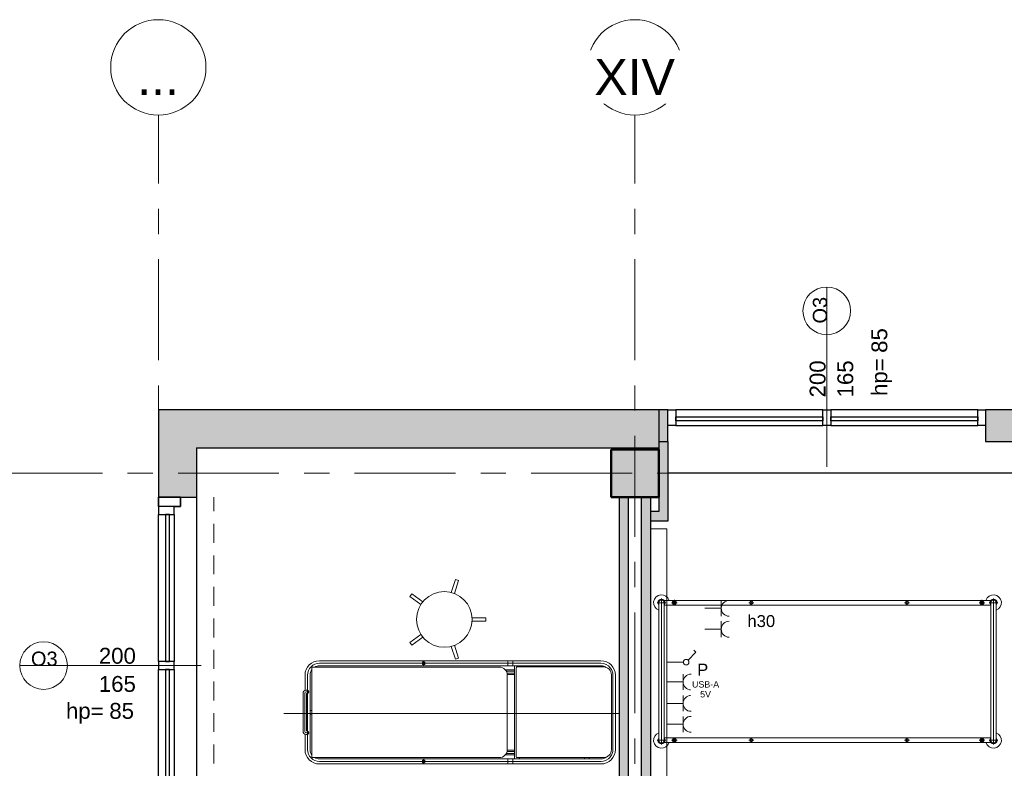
# Model space of a CAD drawing. Header units: centimetres. Extents: x 101 to 4622, y -1383 to 1498.
# Tile 29 of 68: x 1650 to 2270, y 1027 to 1498. Entities that reach past the tile are written whole.
import ezdxf

# ---------------------------------------------------------------- set-up
doc = ezdxf.new("R2010")
doc.units = ezdxf.units.CM
doc.linetypes.add('Oś', pattern=[111.125, 63.5, -15.875, 15.875, -15.875])
doc.linetypes.add('Ponad', pattern=[19.844, 11.9065, -7.9375])
for name, color, linetype, lineweight in [('A-ANNO-NOTE', 131, 'Continuous', 18), ('A-FLOR-OVHD', 1, 'Ponad', 18), ('A-GLAZ', 151, 'Continuous', 25), ('A-GLAZ-IDEN', 152, 'Continuous', 18), ('A-WALL', 113, 'Continuous', 25), ('A-WALL-PATT', 111, 'Continuous', 25), ('I-FURN', 30, 'Continuous', 18), ('Q-SPCQ', 91, 'Continuous', 18), ('S-COLS', 52, 'Continuous', 25), ('S-GRID', 1, 'Continuous', 18), ('S-GRID-IDEN', 1, 'Continuous', 18)]:
    doc.layers.add(name, color=color, linetype=linetype, lineweight=lineweight)
doc.styles.add('Arial', font='arial.ttf', dxfattribs={"height": 4})
doc.styles.add('Arial_1', font='arial.ttf', dxfattribs={"height": 7.5})
doc.styles.add('Arial_10', font='arial.ttf', dxfattribs={"height": 0.2})
doc.styles.add('Arial_11', font='arial.ttf', dxfattribs={"height": 9})
doc.styles.add('Arial_3', font='arial.ttf', dxfattribs={"height": 22.5})
doc.styles.add('Arial_5', font='arial.ttf', dxfattribs={"height": 10})

# ---------------------------------------------------------------- blocks, each defined once
blk = doc.blocks.new('M_Concrete-Square-Column - 300 x 300mm-1161001-4_piętro II PT - projektowany - PPOŻ B')
at = {"layer": 'S-COLS', "lineweight": 18}
blk.add_hatch(color=254, dxfattribs=at).paths.add_polyline_path([(15, 15), (-15, 15), (-15, -15), (15, -15)], flags=0)
at = {"layer": 'S-COLS', "lineweight": 50}
for p, q in [((15, 15), (-15, 15)), ((-15, 15), (-15, -15)), ((15, -15), (15, 15)), ((-15, -15), (15, -15))]:
    blk.add_line(p, q, dxfattribs=at)
blk = doc.blocks.new('łóżko 195x90 typ FAMED _102039_ - łóżko 195x90 typ FAMED _102039_-1233017-4_piętro II PT - projektowany - PPOŻ B')
at = {"layer": 'I-FURN'}
for p, q in [((-43.25, 101.53), (-43.25, 106.98)), ((-43.25, 105.95), (43.25, 105.95)), ((43.25, 101.53), (43.25, 106.98)), ((45.97, 104.25), (-45.98, 104.25)), ((-44.75, -103.1), (-44.75, 102.61)), ((-43.25, 102.55), (43.25, 102.55)), ((-41.75, 102.55), (-41.75, -103.1)), ((41.75, 102.61), (41.75, -103.05)), ((44.75, -103.1), (44.75, 102.61)), ((-45, 96.93), (-41.5, 96.93)), ((-43.25, 95.18), (-43.25, 98.68)), ((45, 96.93), (41.5, 96.93)), ((43.25, 95.18), (43.25, 98.68)), ((-44.75, 49.81), (-41.75, 49.81)), ((-43.25, 48.31), (-43.25, 51.31)), ((44.75, 49.81), (41.75, 49.81)), ((43.25, 48.31), (43.25, 51.31)), ((-44.75, -48.19), (-41.75, -48.19)), ((-43.25, -49.69), (-43.25, -46.69)), ((44.75, -48.19), (41.75, -48.19)), ((43.25, -49.69), (43.25, -46.69)), ((-45, -96.6), (-41.5, -96.6)), ((-43.25, -94.85), (-43.25, -98.35)), ((45, -96.6), (41.5, -96.6)), ((43.25, -94.85), (43.25, -98.35)), ((-45.98, -104.75), (45.97, -104.75)), ((-43.25, -102.02), (-43.25, -107.47)), ((-43.25, -103.05), (43.25, -103.05)), ((43.25, -102.02), (43.25, -107.47)), ((-43.25, -106.45), (43.25, -106.45))]:
    blk.add_line(p, q, dxfattribs=at)
for centre, radius in [((-43.25, 96.93), 1.25), ((-43.25, 96.93), 0.8), ((43.25, 96.93), 1.25), ((43.25, 96.93), 0.8), ((-43.25, 49.81), 1), ((43.25, 49.81), 1), ((-43.25, -48.19), 1), ((43.25, -48.19), 1), ((-43.25, -96.6), 1.25), ((-43.25, -96.6), 0.8), ((43.25, -96.6), 1.25), ((43.25, -96.6), 0.8)]:
    blk.add_circle(centre, radius, dxfattribs=at)
for centre, radius, start, end in [((-43.25, 104.25), 5, 19.87687, 252.5424), ((-43.25, 104.25), 2.23, 49.8221, 310.1779), ((-43.25, 104.25), 1.93, 62.02067, 297.97933), ((-43.25, 104.25), 1.7, 90, 270), ((43.25, 104.25), 5, 287.4576, 160.12313), ((43.25, 104.25), 2.23, 229.8221, 130.1779), ((43.25, 104.25), 1.93, 242.02067, 117.97933), ((43.25, 104.25), 1.7, 270, 90), ((-43.25, -104.75), 5, 107.4576, 340.12313), ((-43.25, -104.75), 2.23, 47.61126, 310.1779), ((-43.25, -104.75), 1.93, 62.02067, 297.97933), ((-43.25, -104.75), 1.7, 90, 270), ((43.25, -104.75), 5, 199.87687, 72.5424), ((43.25, -104.75), 2.23, 229.8221, 130.1779), ((43.25, -104.75), 1.93, 242.02067, 117.97933), ((43.25, -104.75), 1.7, 270, 90)]:
    blk.add_arc(centre, radius, start, end, dxfattribs=at)
blk = doc.blocks.new('stół zabiegowy SZ-02 198x65 - stół zabiegowy SZ-02 198x65-V2-4_piętro II PT - projektowany - PPOŻ B')
at = {"layer": 'Q-SPCQ'}
for p, q in [((74.99, 33.26), (-102.21, 33.26)), ((74.99, 31.66), (-102.21, 31.66)), ((-36.68, 33.06), (-36.68, 30.26)), ((16.4, 33.26), (16.4, 30.06)), ((19.59, 33.26), (19.59, 30.06)), ((-107, -27.24), (-107, 28.76)), ((11.01, 29.26), (-106.5, 29.26)), ((-102.21, 30.06), (74.99, 30.06)), ((20.59, 27.56), (14.77, 27.56)), ((20.59, 26.76), (15.34, 26.76)), ((15.89, 25.36), (20.59, 25.36)), ((20.59, -28.54), (20.59, 30.06)), ((21.58, 28.85), (21.58, -27.24)), ((76.59, 29.35), (22.08, 29.35)), ((23.59, 30.06), (23.59, 29.35)), ((64.59, 30.06), (64.59, 29.35)), ((67.59, 29.35), (67.59, 30.06)), ((-111.31, 24.16), (-111.31, 14.62)), ((-109.71, 24.16), (-109.71, 0.76)), ((-108.11, 24.16), (-108.11, -22.64)), ((16, 24.56), (20.59, 24.56)), ((16.01, -22.74), (16.01, 24.26)), ((81.59, -22.74), (81.59, 24.35)), ((82.49, 24.16), (82.49, -22.64)), ((84.09, 24.16), (84.09, -22.64)), ((-112.56, -11.24), (-112.56, 12.76)), ((-111.46, 12.66), (-111.46, -11.14)), ((-110.56, 14.76), (-109.71, 14.76)), ((-110.46, 13.66), (-109.11, 13.66)), ((-110.16, 12.56), (-109.71, 12.56)), ((-110.36, -10.84), (-110.36, 12.36)), ((-124.56, 0), (86.35, 0)), ((-109.71, 0.76), (-109.71, -22.64)), ((-108.11, 2.01), (-107, 2.01)), ((-108.11, -0.49), (-107, -0.49)), ((-110.46, -12.14), (-109.11, -12.14)), ((-110.16, -11.04), (-109.71, -11.04)), ((-111.31, -22.64), (-111.31, -13.09)), ((-110.56, -13.24), (-109.71, -13.24)), ((15.89, -23.84), (20.59, -23.84)), ((16, -23.04), (20.59, -23.04)), ((-106.5, -27.74), (11.01, -27.74)), ((-102.21, -28.54), (74.99, -28.54)), ((74.99, -30.14), (-102.21, -30.14)), ((-36.68, -31.54), (-36.68, -28.74)), ((20.59, -26.04), (14.77, -26.04)), ((20.59, -25.24), (15.34, -25.24)), ((16.4, -31.74), (16.4, -28.54)), ((19.59, -31.74), (19.59, -28.54)), ((22.08, -27.74), (76.59, -27.74)), ((23.59, -28.54), (23.59, -27.82)), ((64.59, -28.54), (64.59, -27.82)), ((67.59, -27.82), (67.59, -28.54)), ((74.99, -31.74), (-102.21, -31.74))]:
    blk.add_line(p, q, dxfattribs=at)
for centre, radius in [((-36.68, 31.66), 0.999), ((-36.68, 31.66), 0.727), ((-36.68, -30.14), 0.999), ((-36.68, -30.14), 0.727)]:
    blk.add_circle(centre, radius, dxfattribs=at)
for centre, radius, start, end in [((-102.21, 24.16), 9.1, 90, 180), ((-102.21, 24.16), 7.5, 90, 180), ((74.99, 24.16), 9.1, 0, 90), ((74.99, 24.16), 7.5, 38.98915, 90), ((-102.21, 24.16), 5.9, 144.33019, 180), ((-106.5, 28.76), 0.5, 90, 180), ((-102.21, 24.16), 5.9, 90, 120.18467), ((11.01, 24.26), 5, 360, 90), ((22.08, 28.85), 0.5, 90, 180), ((74.99, 24.16), 5.9, 55.77749, 90), ((76.59, 24.35), 5, 360, 90), ((74.99, 24.16), 7.5, 0, 38.75168), ((-110.56, 12.76), 2, 90, 180), ((-110.46, 12.66), 1, 90, 180), ((-110.16, 12.36), 0.2, 90, 180), ((-109.95, 13.66), 1.13, 282.58342, 77.41658), ((-110.56, -11.24), 2, 174.26083, 270), ((-110.46, -11.14), 1, 180, 270), ((-109.95, -12.14), 1.13, 282.58342, 77.41658), ((-102.21, -22.64), 9.1, 180, 270), ((-102.21, -22.64), 7.5, 180, 270), ((-102.21, -22.64), 5.9, 180, 215.66981), ((11.01, -22.74), 5, 270, 0), ((74.99, -22.64), 9.1, 270, 0), ((76.59, -22.74), 5, 270, 360), ((74.99, -22.64), 7.5, 321.24832, 0), ((-106.5, -27.24), 0.5, 180, 270), ((-102.21, -22.64), 5.9, 239.81533, 270), ((22.08, -27.24), 0.5, 180, 270), ((74.99, -22.64), 7.5, 270, 321.01085), ((74.99, -22.64), 5.9, 270, 304.22251)]:
    blk.add_arc(centre, radius, start, end, dxfattribs=at)
blk = doc.blocks.new('stołek obrotowy WG-03 śr_32cm - stołek obrotowy WG-03 śr_32cm-850736-4_piętro II PT - projektowany - PPOŻ B')
at = {"layer": 'Q-SPCQ'}
for p, q in [((-1, 26.05), (-1.11, 17.46)), ((1, 26.05), (-1, 26.05)), ((1.11, 17.46), (1, 26.05)), ((-24.46, 9), (-25.08, 7.1)), ((-25.08, 7.1), (-16.95, 4.34)), ((-16.27, 6.45), (-24.46, 9)), ((24.46, 9), (16.27, 6.45)), ((16.95, 4.34), (25.08, 7.1)), ((25.08, 7.1), (24.46, 9)), ((-11.16, -13.48), (-16.12, -20.48)), ((-14.5, -21.66), (-9.37, -14.78)), ((9.37, -14.78), (14.5, -21.66)), ((16.12, -20.48), (11.16, -13.48)), ((-16.12, -20.48), (-14.5, -21.66)), ((14.5, -21.66), (16.12, -20.48))]:
    blk.add_line(p, q, dxfattribs=at)
blk.add_circle((0, 0), 17.5, dxfattribs=at)
blk = doc.blocks.new('Aluminum_Exterior_Window_-_Double - 200 x 165 cm-1494223-4_piętro II PT - projektowany - PPOŻ B')
at = {"layer": 'A-GLAZ'}
for p, q in [((-137.16, -12.66), (-132.16, -12.66)), ((-137.16, -22.66), (-137.16, -12.66)), ((-132.16, -12.66), (-132.16, -22.66)), ((-39.66, -12.66), (-132.16, -12.66)), ((-132.16, -15.67), (-39.66, -15.67)), ((-132.16, -18.21), (-132.16, -15.67)), ((-39.66, -18.21), (-132.16, -18.21)), ((-39.66, -12.66), (-34.66, -12.66)), ((-39.66, -22.66), (-39.66, -12.66)), ((-39.66, -15.67), (-39.66, -18.21)), ((-34.66, -12.66), (-34.66, -22.66)), ((57.84, -12.66), (-34.66, -12.66)), ((-34.66, -15.67), (57.84, -15.67)), ((-34.66, -18.21), (-34.66, -15.67)), ((57.84, -18.21), (-34.66, -18.21)), ((57.84, -12.66), (62.84, -12.66)), ((57.84, -22.66), (57.84, -12.66)), ((57.84, -15.67), (57.84, -18.21)), ((62.84, -12.66), (62.84, -22.66)), ((-132.16, -22.66), (-137.16, -22.66)), ((-132.16, -22.66), (-39.66, -22.66)), ((-34.66, -22.66), (-39.66, -22.66)), ((-34.66, -22.66), (57.84, -22.66)), ((62.84, -22.66), (57.84, -22.66))]:
    blk.add_line(p, q, dxfattribs=at)
blk = doc.blocks.new('Aluminum_Exterior_Window_-_Double - 200 x 165 cm-1494225-4_piętro II PT - projektowany - PPOŻ B')
at = {"layer": 'A-GLAZ'}
for p, q in [((-132.16, 9.66), (-137.16, 9.66)), ((-137.16, 9.66), (-137.16, -0.34)), ((-132.16, -0.34), (-132.16, 9.66)), ((-132.16, 9.66), (-39.66, 9.66)), ((-34.66, 9.66), (-39.66, 9.66)), ((-39.66, 9.66), (-39.66, -0.34)), ((-34.66, -0.34), (-34.66, 9.66)), ((-34.66, 9.66), (57.84, 9.66)), ((62.84, 9.66), (57.84, 9.66)), ((57.84, 9.66), (57.84, -0.34)), ((62.84, -0.34), (62.84, 9.66)), ((-39.66, 5.21), (-132.16, 5.21)), ((-132.16, 5.21), (-132.16, 2.67)), ((-132.16, 2.67), (-39.66, 2.67)), ((-39.66, 2.67), (-39.66, 5.21)), ((57.84, 5.21), (-34.66, 5.21)), ((-34.66, 5.21), (-34.66, 2.67)), ((-34.66, 2.67), (57.84, 2.67)), ((57.84, 2.67), (57.84, 5.21)), ((-137.16, -0.34), (-132.16, -0.34)), ((-39.66, -0.34), (-132.16, -0.34)), ((-39.66, -0.34), (-34.66, -0.34)), ((57.84, -0.34), (-34.66, -0.34)), ((57.84, -0.34), (62.84, -0.34))]:
    blk.add_line(p, q, dxfattribs=at)
blk = doc.blocks.new('Panel Gazowo Oswietleniowy 2 - Type 1-1482570-4_piętro II PT - projektowany - PPOŻ B')
at = {"layer": 'Q-SPCQ'}
for p, q in [((-112.5, 47.33), (-102.5, 47.33)), ((-107.5, 47.33), (-107.5, 37)), ((-99.33, 47.33), (-89.33, 47.33)), ((-94.33, 47.33), (-94.33, 37)), ((47.5, 47.33), (57.5, 47.33)), ((52.5, 47.33), (52.5, 37)), ((60.67, 47.33), (70.67, 47.33)), ((65.67, 47.33), (65.67, 37)), ((-79.82, 31.43), (-81.13, 30.12)), ((-74.88, 26.48), (-79.82, 31.43)), ((80.18, 31.43), (78.87, 30.12)), ((85.12, 26.48), (80.18, 31.43)), ((-73.64, 13), (-73.64, 23.5)), ((-66.13, 23.33), (-56.13, 23.33)), ((-61.13, 23.33), (-61.13, 13)), ((-52.67, 23.33), (-42.67, 23.33)), ((-47.67, 23.33), (-47.67, 13)), ((-39.5, 23.33), (-29.5, 23.33)), ((-34.5, 23.33), (-34.5, 13)), ((86.36, 13), (86.36, 23.5)), ((93.87, 23.33), (103.87, 23.33)), ((98.87, 23.33), (98.87, 13)), ((107.33, 23.33), (117.33, 23.33)), ((112.33, 23.33), (112.33, 13)), ((120.5, 23.33), (130.5, 23.33)), ((125.5, 23.33), (125.5, 13)), ((-157.5, 3), (-157.5, 13)), ((-157.5, 13), (182.5, 13)), ((182.5, 13), (182.5, 3))]:
    blk.add_line(p, q, dxfattribs=at)
for centre in [(-73.64, 25.25), (86.36, 25.25)]:
    blk.add_circle(centre, 1.75, dxfattribs=at)
for centre, end in [((-107.5, 52.33), 0), ((-94.33, 52.33), 0), ((52.5, 52.33), 0), ((65.67, 52.33), 0), ((-61.13, 28.33), 360), ((-47.67, 28.33), 360), ((-34.5, 28.33), 360), ((98.87, 28.33), 360), ((112.33, 28.33), 360), ((125.5, 28.33), 360)]:
    blk.add_arc(centre, 5, 180, end, dxfattribs=at)
blk = doc.blocks.new('Grid - SY Osi Okrag-386115-4_piętro II PT - projektowany - PPOŻ B')
at = {"layer": 'S-GRID-IDEN'}
blk.add_circle((0, 0), 0.6, dxfattribs=at)
blk = doc.blocks.new('Okno_PG_typ 100 - --862235-4_piętro II PT - projektowany - PPOŻ B')
at = {"layer": 'A-GLAZ-IDEN'}
blk.add_line((0, -1.895), (0, 0.368), dxfattribs=at)
blk.add_circle((0, 0.068), 0.3, dxfattribs=at)
at = {"layer": 'A-GLAZ-IDEN', "insert": (0.562, -1.004), "char_height": 0.2, "width": 0.4949, "attachment_point": 1, "rotation": 90, "line_spacing_factor": 0.936439, "style": 'Arial_10'}
blk.add_mtext('\\pxt6.35,12.7,19.05,25.4,31.75,38.1,44.45,50.8,57.15,63.5,69.85,76.2,82.55,88.9,95.25,101.6,107.95,114.3,120.65,127,133.35,139.7,146.05,152.4,158.75,165.1,171.45,177.8,184.15,190.5,196.85,203.2;{hp=}', dxfattribs=at)
blk = doc.blocks.new('Okno_LD_typ 100 - --862013-4_piętro II PT - projektowany - PPOŻ B')
at = {"layer": 'A-GLAZ-IDEN'}
blk.add_line((0, 1.892), (0, -0.392), dxfattribs=at)
blk.add_circle((0, -0.092), 0.3, dxfattribs=at)
at = {"layer": 'A-GLAZ-IDEN', "insert": (0.471, 0.663), "char_height": 0.2, "width": 0.48783, "attachment_point": 3, "rotation": 90, "line_spacing_factor": 0.936439, "style": 'Arial_10', "bg_fill": 3, "box_fill_scale": 1.25, "bg_fill_color": 256, "bg_fill_true_color": 13158600, "bg_fill_transparency": 0}
blk.add_mtext('\\pxqr,t6.35,12.7,19.05,25.4,31.75,38.1,44.45,50.8,57.15,63.5,69.85,76.2,82.55,88.9,95.25,101.6,107.95,114.3,120.65,127,133.35,139.7,146.05,152.4,158.75,165.1,171.45,177.8,184.15,190.5,196.85,203.2;{hp= }', dxfattribs=at)

msp = doc.modelspace()

# ---------------------------------------------------------------- hatches: boundary and pattern name
at = {"layer": 'A-WALL-PATT'}
for points in [[(1761.04, 1197.62), (1761.04, 1252.62), (1737.04, 1252.62), (1737.04, 1197.62)], [(1761.04, 1228.62), (2052.04, 1228.62), (2052.04, 1252.62), (1761.04, 1252.62)], [(2052.04, 1188.62), (2058.04, 1188.62), (2058.04, 1232.62), (2052.04, 1232.62), (2052.04, 1197.62)], [(2033.04, 720.62), (2033.04, 1197.62), (2027.04, 1197.62), (2027.04, 720.62)], [(2047.04, 720.62), (2047.04, 1197.62), (2041.04, 1197.62), (2041.04, 720.62)], [(2058.04, 1182.62), (2058.04, 1188.62), (2047.04, 1188.62), (2047.04, 1182.62)]]:
    msp.add_hatch(color=9, dxfattribs=at).paths.add_polyline_path(points, flags=0)
h = msp.add_hatch(color=9, dxfattribs=at)
h.paths.add_polyline_path([(2502.04, 1232.62), (2502.04, 1252.62), (2496.29, 1252.62), (2496.29, 1232.62)], flags=0)
h.paths.add_polyline_path([(2296.29, 1232.62), (2296.29, 1252.62), (2257.79, 1252.62), (2257.79, 1232.62)], flags=0)
h.paths.add_polyline_path([(2052.04, 1232.62), (2057.79, 1232.62), (2057.79, 1252.62), (2052.04, 1252.62), (2052.04, 1242.62)], flags=0)

# ---------------------------------------------------------------- linework, layer by layer
at = {"layer": 'A-FLOR-OVHD'}
msp.add_line((1772.04, 692.62), (1772.04, 1197.62), dxfattribs=at)
at = {"layer": 'A-WALL'}
for p, q in [((2057.79, 1252.62), (1737.04, 1252.62)), ((1737.04, 1252.62), (1737.04, 1197.62)), ((2052.04, 1252.62), (2052.04, 1227.62)), ((2296.29, 1252.62), (2257.79, 1252.62)), ((2057.79, 1232.62), (2057.79, 1242.62)), ((2257.79, 1242.62), (2257.79, 1232.62)), ((1761.04, 1228.62), (2052.04, 1228.62)), ((1761.04, 1228.62), (1761.04, 537.62)), ((2052.04, 1232.62), (2058.04, 1232.62)), ((2058.04, 1182.62), (2058.04, 1232.62)), ((2257.79, 1232.62), (2296.29, 1232.62)), ((2502.04, 1212.62), (2058.04, 1212.62)), ((1751.04, 1197.62), (1761.04, 1197.62)), ((2027.04, 1197.62), (2027.04, 708.62)), ((2033.04, 720.62), (2033.04, 1197.62)), ((2041.04, 1197.62), (2041.04, 720.62)), ((2047.04, 627.62), (2047.04, 1197.62)), ((2052.04, 1197.62), (2052.04, 1188.62)), ((2052.04, 1188.62), (2047.04, 1188.62)), ((2047.04, 1182.62), (2058.04, 1182.62))]:
    msp.add_line(p, q, dxfattribs=at)
at = {"layer": 'A-WALL', "color": 7, "lineweight": 35}
for p, q in [((1751.04, 1197.62), (1737.04, 1197.62)), ((1737.04, 1197.62), (1737.04, 1191.62)), ((1751.04, 1191.62), (1751.04, 1197.62)), ((1747.04, 1191.62), (1751.04, 1191.62))]:
    msp.add_line(p, q, dxfattribs=at)
at = {"layer": 'S-GRID', "linetype": 'Oś'}
for p, q in [((1737.04, -1383.2), (1737.04, 1438.12)), ((2037.04, -1383.2), (2037.04, 1438.12)), ((4591.09, 1212.62), (1467.04, 1212.62))]:
    msp.add_line(p, q, dxfattribs=at)

# ---------------------------------------------------------------- block references
at = {"layer": 'A-GLAZ'}
for name, p, rotation in [('Aluminum_Exterior_Window_-_Double - 200 x 165 cm-1494223-4_piętro II PT - projektowany - PPOŻ B', (2120.63, 1229.97), 180), ('Aluminum_Exterior_Window_-_Double - 200 x 165 cm-1494225-4_piętro II PT - projektowany - PPOŻ B', (1746.7, 1128.78), 90.00000000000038)]:
    msp.add_blockref(name, p, dxfattribs=dict(at, rotation=rotation))
at = {"layer": 'A-GLAZ-IDEN', "xscale": 49.99999999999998, "yscale": 49.99999999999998, "zscale": 49.99999999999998}
msp.add_blockref('Okno_PG_typ 100 - --862235-4_piętro II PT - projektowany - PPOŻ B', (2157.79, 1311.47), dxfattribs=at)
at = {"layer": 'I-FURN', "rotation": 269.9999999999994}
msp.add_blockref('łóżko 195x90 typ FAMED _102039_ - łóżko 195x90 typ FAMED _102039_-1233017-4_piętro II PT - projektowany - PPOŻ B', (2158.49, 1087.87), dxfattribs=at)
at = {"layer": 'Q-SPCQ'}
for name, p, rotation in [('Panel Gazowo Oswietleniowy 2 - Type 1-1482570-4_piętro II PT - projektowany - PPOŻ B', (2044.04, 1020.12), 270.0000000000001), ('stołek obrotowy WG-03 śr_32cm - stołek obrotowy WG-03 śr_32cm-850736-4_piętro II PT - projektowany - PPOŻ B', (1917.04, 1120.62), 269.9999999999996)]:
    msp.add_blockref(name, p, dxfattribs=dict(at, rotation=rotation))
msp.add_blockref('stół zabiegowy SZ-02 198x65 - stół zabiegowy SZ-02 198x65-V2-4_piętro II PT - projektowany - PPOŻ B', (1940.69, 1061.39), dxfattribs=at)
at = {"layer": 'S-COLS', "lineweight": 18, "rotation": 270.0000000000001}
msp.add_blockref('M_Concrete-Square-Column - 300 x 300mm-1161001-4_piętro II PT - projektowany - PPOŻ B', (2037.04, 1212.62), dxfattribs=at)
at = {"layer": 'S-GRID-IDEN', "xscale": 49.99999999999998, "yscale": 49.99999999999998, "zscale": 49.99999999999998}
for p in [(1737.04, 1468.12), (2037.04, 1468.12)]:
    msp.add_blockref('Grid - SY Osi Okrag-386115-4_piętro II PT - projektowany - PPOŻ B', p, dxfattribs=at)

# ---------------------------------------------------------------- texts
at = {"layer": 'A-GLAZ-IDEN', "rotation": 90, "line_spacing_factor": 0.936439}
for s, insert, char_height, width, attachment_point, style in [('\\pxqc,t7.05556,14.11111,21.16667,28.22222,35.27778,42.33333,49.38889,56.44444,63.5,70.55556,77.61111,84.66667,91.72222,98.77778,105.83333,112.88889,119.94444,127,134.05556,141.11111,148.16667,155.22222,162.27778,169.33333,176.38889,183.44444,190.5,197.55556,204.61111,211.66667,218.72222,225.77778;{O3}', (2153.6, 1315.26), 9, 16.85, 5, 'Arial_11'), ('\\pxt6.35,12.7,19.05,25.4,31.75,38.1,44.45,50.8,57.15,63.5,69.85,76.2,82.55,88.9,95.25,101.6,107.95,114.3,120.65,127,133.35,139.7,146.05,152.4,158.75,165.1,171.45,177.8,184.15,190.5,196.85,203.2;{85}', (2185.9, 1288.42), 10, 16.2, 1, 'Arial_5'), ('\\pxqc,t6.35,12.7,19.05,25.4,31.75,38.1,44.45,50.8,57.15,63.5,69.85,76.2,82.55,88.9,95.25,101.6,107.95,114.3,120.65,127,133.35,139.7,146.05,152.4,158.75,165.1,171.45,177.8,184.15,190.5,196.85,203.2;{200}', (2152.09, 1272.03), 10, 24.15, 5, 'Arial_5'), ('\\pxqc,t6.35,12.7,19.05,25.4,31.75,38.1,44.45,50.8,57.15,63.5,69.85,76.2,82.55,88.9,95.25,101.6,107.95,114.3,120.65,127,133.35,139.7,146.05,152.4,158.75,165.1,171.45,177.8,184.15,190.5,196.85,203.2;{165}', (2169.53, 1272.03), 10, 24.15, 5, 'Arial_5')]:
    msp.add_mtext(s, dxfattribs=dict(at, insert=insert, char_height=char_height, width=width, attachment_point=attachment_point, style=style))

# ---------------------------------------------------------------- next in the draw order: block references
at = {"layer": 'A-GLAZ-IDEN', "xscale": 49.99999999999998, "yscale": 49.99999999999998, "zscale": 49.99999999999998, "rotation": 270.0000000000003}
msp.add_blockref('Okno_LD_typ 100 - --862013-4_piętro II PT - projektowany - PPOŻ B', (1669.44, 1091.62), dxfattribs=at)

# ---------------------------------------------------------------- next in the draw order: texts
at = {"layer": 'A-ANNO-NOTE', "line_spacing_factor": 0.936439, "bg_fill": 3, "box_fill_scale": 1.25, "bg_fill_color": 256, "bg_fill_true_color": 13158600, "bg_fill_transparency": 0}
for s, insert, char_height, width, attachment_point, style in [('\\pxt8.46667,16.93333,25.4,33.86667,42.33333,50.8,59.26667,67.73333,76.2,84.66667,93.13333,101.6,110.06667,118.53333,127,135.46667,143.93333,152.4,160.86667,169.33333,177.8,186.26667,194.73333,203.2,211.66667,220.13333,228.6,237.06667,245.53333,254,262.46667,270.93333;{h30}', (2107.84, 1123.35), 7.5, 18.382, 1, 'Arial_1'), ('\\pxqc,t15.875,31.75,47.625,63.5,79.375,95.25,111.125,127,142.875,158.75,174.625,190.5,206.375,222.25,238.125,254,269.875,285.75,301.625,317.5,333.375,349.25,365.125,381,396.875,412.75,428.625,444.5,460.375,476.25,492.125,508;{USB-A\\P5V}', (2081.51, 1071.47), 4, 16.7155, 8, 'Arial')]:
    msp.add_mtext(s, dxfattribs=dict(at, insert=insert, char_height=char_height, width=width, attachment_point=attachment_point, style=style))
at = {"layer": 'S-GRID-IDEN', "char_height": 22.5, "attachment_point": 5, "line_spacing_factor": 0.936439, "style": 'Arial_3', "bg_fill": 3, "box_fill_scale": 1.25, "bg_fill_color": 256, "bg_fill_true_color": 13158600, "bg_fill_transparency": 0}
for s, insert, width in [('\\pxqc,t2.82222,5.64444,8.46667,11.28889,14.11111,16.93333,19.75556,22.57778,25.4,28.22222,31.04444,33.86667,36.68889,39.51111,42.33333,45.15556,47.97778,50.8,53.62222,56.44444,59.26667,62.08889,64.91111,67.73333,70.55556,73.37778,76.2,79.02222,81.84444,84.66667,87.48889,90.31111;{...}', (1736.86, 1462.04), 27.15), ('\\pxqc,t2.82222,5.64444,8.46667,11.28889,14.11111,16.93333,19.75556,22.57778,25.4,28.22222,31.04444,33.86667,36.68889,39.51111,42.33333,45.15556,47.97778,50.8,53.62222,56.44444,59.26667,62.08889,64.91111,67.73333,70.55556,73.37778,76.2,79.02222,81.84444,84.66667,87.48889,90.31111;{XIV}', (2036.86, 1462.04), 51.6)]:
    msp.add_mtext(s, dxfattribs=dict(at, insert=insert, width=width))

# ---------------------------------------------------------------- next in the draw order: texts
at = {"layer": 'A-ANNO-NOTE', "insert": (2079.72, 1085.29), "char_height": 7.5, "width": 7.373, "attachment_point": 8, "line_spacing_factor": 0.936439, "style": 'Arial_1'}
msp.add_mtext('\\pxqc,t8.46667,16.93333,25.4,33.86667,42.33333,50.8,59.26667,67.73333,76.2,84.66667,93.13333,101.6,110.06667,118.53333,127,135.46667,143.93333,152.4,160.86667,169.33333,177.8,186.26667,194.73333,203.2,211.66667,220.13333,228.6,237.06667,245.53333,254,262.46667,270.93333;{P}', dxfattribs=at)
at = {"layer": 'A-GLAZ-IDEN', "line_spacing_factor": 0.936439}
for s, insert, char_height, width, attachment_point, style in [('\\pxqc,t7.05556,14.11111,21.16667,28.22222,35.27778,42.33333,49.38889,56.44444,63.5,70.55556,77.61111,84.66667,91.72222,98.77778,105.83333,112.88889,119.94444,127,134.05556,141.11111,148.16667,155.22222,162.27778,169.33333,176.38889,183.44444,190.5,197.55556,204.61111,211.66667,218.72222,225.77778;{O3}', (1665.24, 1095.82), 9, 16.85, 5, 'Arial_11'), ('\\pxqc,t6.35,12.7,19.05,25.4,31.75,38.1,44.45,50.8,57.15,63.5,69.85,76.2,82.55,88.9,95.25,101.6,107.95,114.3,120.65,127,133.35,139.7,146.05,152.4,158.75,165.1,171.45,177.8,184.15,190.5,196.85,203.2;{200}', (1711.25, 1097.68), 10, 24.15, 5, 'Arial_5'), ('\\pxqc,t6.35,12.7,19.05,25.4,31.75,38.1,44.45,50.8,57.15,63.5,69.85,76.2,82.55,88.9,95.25,101.6,107.95,114.3,120.65,127,133.35,139.7,146.05,152.4,158.75,165.1,171.45,177.8,184.15,190.5,196.85,203.2;{165}', (1711.25, 1079.96), 10, 24.15, 5, 'Arial_5'), ('\\pxt6.35,12.7,19.05,25.4,31.75,38.1,44.45,50.8,57.15,63.5,69.85,76.2,82.55,88.9,95.25,101.6,107.95,114.3,120.65,127,133.35,139.7,146.05,152.4,158.75,165.1,171.45,177.8,184.15,190.5,196.85,203.2;{85}', (1706.19, 1068.07), 10, 16.2, 1, 'Arial_5')]:
    msp.add_mtext(s, dxfattribs=dict(at, insert=insert, char_height=char_height, width=width, attachment_point=attachment_point, style=style))

doc.saveas('drawing.dxf')
